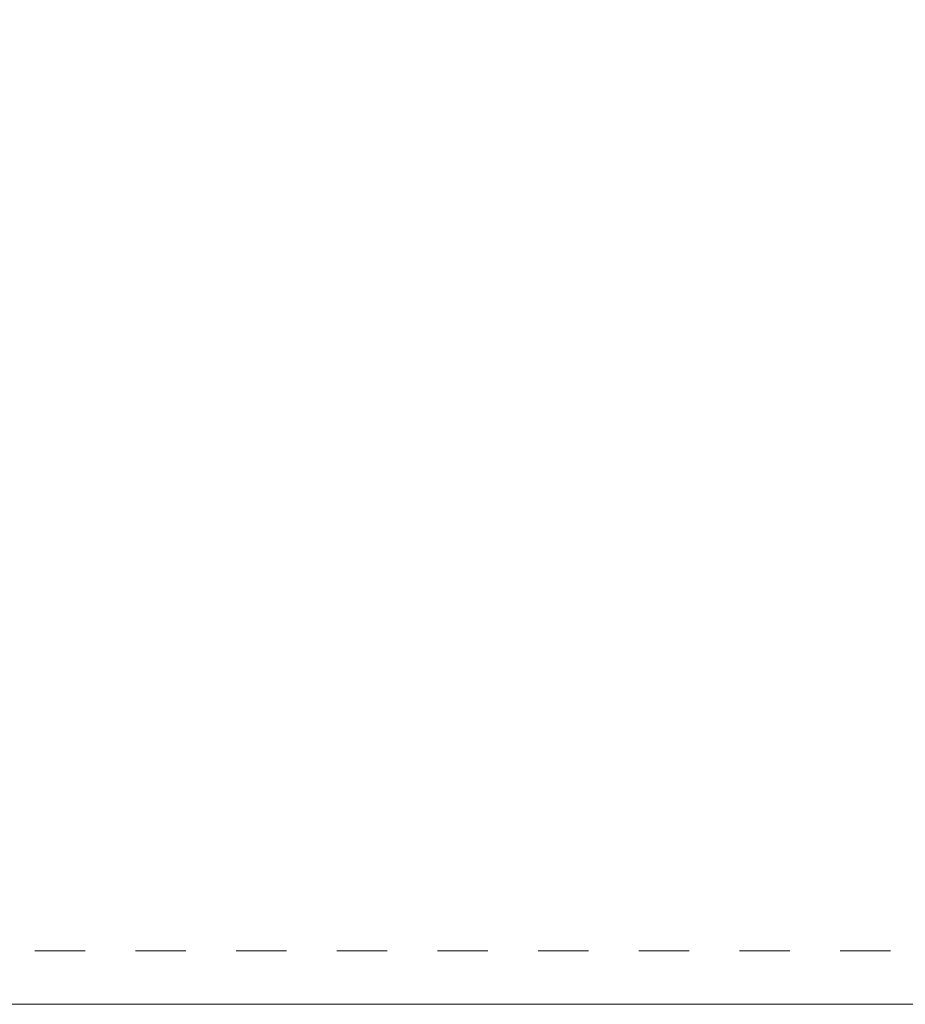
# Model space of a CAD drawing. Header units: millimetres. Extents: x -14761 to 157739, y -22400 to 107990.
# Tile 20 of 190: x 37472 to 42437, y 18000 to 23519. Entities that reach past the tile are written whole.
import ezdxf

# ---------------------------------------------------------------- set-up
doc = ezdxf.new("R2010")
doc.units = ezdxf.units.MM
doc.header["$MEASUREMENT"] = 0
doc.linetypes.add('Штриховая', pattern=[564.444447, 282.222223, -282.222223])
doc.layers.add('Элемент Модели - Зона', color=7, linetype='Continuous')
doc.layers.add('Элемент Модели - Оси', color=7, linetype='Continuous')

msp = doc.modelspace()

# ---------------------------------------------------------------- linework, layer by layer
at = {"layer": 'Элемент Модели - Зона', "color": 7, "linetype": 'Штриховая', "lineweight": 15, "flags": 128}
msp.add_lwpolyline([(36150, 27537.5), (36110, 27537.5), (36110, 18300), (45300, 18300), (67804.7, 18300), (67804.7, 23083), (71685.9, 26964.1), (71700.1, 26950), (71720, 26950), (71720, 26970), (71680.1, 26970), (71680.1, 27033.7), (67804.7, 30909), (67804.7, 33689.5), (65654.7, 33689.5), (65654.7, 36080), (63300, 36080), (63300, 35700), (62700, 35700), (62700, 36080), (54300, 36080), (54300, 35700), (54244.8, 35700), (54244.8, 34598), (50682, 31035.3), (45300, 31035.3), (45300, 27650), (45300, 27537.5), (45300, 27050), (44700, 27050), (44700, 27537.5), (36750, 27537.5), (36750, 27050), (36150, 27050)], close=True, dxfattribs=at)
at = {"layer": 'Элемент Модели - Оси', "color": 7, "linetype": 'Continuous', "lineweight": 15}
msp.add_line((-12760.6, 18000), (155650, 18000), dxfattribs=at)

doc.saveas('drawing.dxf')
